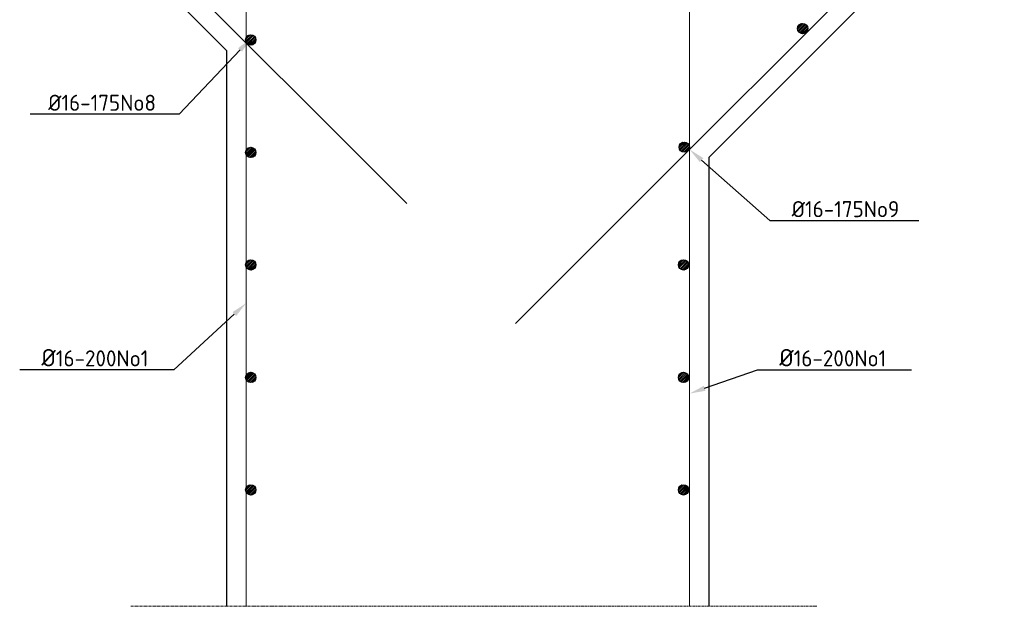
# Model space of a CAD drawing. Header units: millimetres. Extents: x -8028558 to 327273, y -63352 to 83293.
# Tile 2 of 195: x -28686 to -27154, y -16307 to -15395. Entities that reach past the tile are written whole.
import ezdxf
from ezdxf import colors
from ezdxf.entities.mleader import LeaderData, LeaderLine
from ezdxf.math import Vec2, Vec3

# ---------------------------------------------------------------- set-up
doc = ezdxf.new("R2010")
doc.units = ezdxf.units.MM
doc.linetypes.add('XX-AFBREEK', pattern=[7, 4, -1, 1, -1])
for name, color, linetype, lineweight in [('B-CO-BC-AFBREEKLIJN-G', 7, 'XX-AFBREEK', 18), ('B-CO-BC-BETONVORM-GD', 90, 'Continuous', 25), ('B-CO-BC-WAPENING-G', 170, 'Continuous', 18), ('B-CO-BC-WAPENING-GD', 130, 'Continuous', 25), ('B-CO-SC-STAALVORM-A', 252, 'Continuous', 18), ('X-XX-AL-VERWIJZING-T25', 7, 'Continuous', 25)]:
    doc.layers.add(name, color=color, linetype=linetype, lineweight=lineweight)
doc.styles.add('NLCS-ISO-MM10-T25', font='NLCS-ISO.ttf', dxfattribs={"height": 25})
pattern_1 = [(45, (0, 0), (-2.82842712, 2.82842712), []), (45, (0, 2.4284), (-2.82842712, 2.82842712), []), (45, (0, 2.5284), (-2.82842712, 2.82842712), []), (45, (0, 2.6284), (-2.82842712, 2.82842712), [])]

msp = doc.modelspace()

# ---------------------------------------------------------------- hatches: boundary and pattern name
at = {"layer": 'B-CO-SC-STAALVORM-A'}
h = msp.add_hatch(dxfattribs=at)
h.set_pattern_fill('ACO-STAAL', color=256, pattern_type=2)
h.set_pattern_definition(pattern_1)
h.paths.add_polyline_path([(-27459.6, -15408.4, 1), (-27475.6, -15408.4, 1)])
h = msp.add_hatch(dxfattribs=at)
h.set_pattern_fill('ACO-STAAL', color=256, pattern_type=2)
h.set_pattern_definition(pattern_1)
h.paths.add_polyline_path([(-28318.5, -15426.2, 1), (-28334.5, -15426.2, 1)])
h = msp.add_hatch(dxfattribs=at)
h.set_pattern_fill('ACO-STAAL', color=256, pattern_type=2)
h.set_pattern_definition(pattern_1)
h.paths.add_polyline_path([(-28318.5, -15601.2, 1), (-28334.5, -15601.2, 1)])
h = msp.add_hatch(dxfattribs=at)
h.set_pattern_fill('ACO-STAAL', color=256, pattern_type=2)
h.set_pattern_definition(pattern_1)
h.paths.add_polyline_path([(-27643.8, -15593, 1), (-27659.8, -15593, 1)])
h = msp.add_hatch(dxfattribs=at)
h.set_pattern_fill('ACO-STAAL', color=256, pattern_type=2)
h.set_pattern_definition(pattern_1)
h.paths.add_polyline_path([(-28318.5, -15776.2, 1), (-28334.5, -15776.2, 1)])
h = msp.add_hatch(dxfattribs=at)
h.set_pattern_fill('ACO-STAAL', color=256, pattern_type=2)
h.set_pattern_definition(pattern_1)
h.paths.add_polyline_path([(-27645, -15776.2, 1), (-27661, -15776.2, 1)])
h = msp.add_hatch(dxfattribs=at)
h.set_pattern_fill('ACO-STAAL', color=256, pattern_type=2)
h.set_pattern_definition(pattern_1)
h.paths.add_polyline_path([(-28318.5, -15951.2, 1), (-28334.5, -15951.2, 1)])
h = msp.add_hatch(dxfattribs=at)
h.set_pattern_fill('ACO-STAAL', color=256, pattern_type=2)
h.set_pattern_definition(pattern_1)
h.paths.add_polyline_path([(-27645, -15951.2, 1), (-27661, -15951.2, 1)])
h = msp.add_hatch(dxfattribs=at)
h.set_pattern_fill('ACO-STAAL', color=256, pattern_type=2)
h.set_pattern_definition(pattern_1)
h.paths.add_polyline_path([(-28318.5, -16126.2, 1), (-28334.5, -16126.2, 1)])
h = msp.add_hatch(dxfattribs=at)
h.set_pattern_fill('ACO-STAAL', color=256, pattern_type=2)
h.set_pattern_definition(pattern_1)
h.paths.add_polyline_path([(-27645, -16126.2, 1), (-27661, -16126.2, 1)])

# ---------------------------------------------------------------- linework, layer by layer
at = {"layer": 'B-CO-BC-AFBREEKLIJN-G', "flags": 128}
msp.add_lwpolyline([(-28513.4, -16307.3), (-27445.5, -16307.3)], dxfattribs=at)
at = {"layer": 'B-CO-BC-BETONVORM-GD', "flags": 128}
for points in [[(-27613.7, -15608.9), (-27153.7, -15148.9)], [(-28503.7, -15302.9), (-28363.7, -15442.9)], [(-28363.7, -16307.3), (-28363.7, -15442.9)], [(-27613.7, -15608.9), (-27613.7, -16307.3)]]:
    msp.add_lwpolyline(points, dxfattribs=at)
at = {"layer": 'B-CO-BC-WAPENING-G', "flags": 128}
for points in [[(-27643.7, -15045.5), (-27643.7, -16307.3)], [(-28333.7, -16307.3), (-28333.7, -15070.1)], [(-27914.7, -15867.4), (-27183.7, -15136.5)], [(-28473.7, -15290.5), (-28083.5, -15680.7)]]:
    msp.add_lwpolyline(points, dxfattribs=at)
at = {"layer": 'B-CO-BC-WAPENING-GD'}
for centre in [(-27467.6, -15408.4), (-28326.5, -15426.2), (-28326.5, -15601.2), (-27651.8, -15593), (-28326.5, -15776.2), (-27653, -15776.2), (-28326.5, -15951.2), (-27653, -15951.2), (-28326.5, -16126.2), (-27653, -16126.2)]:
    msp.add_circle(centre, 8, dxfattribs=at)

# ---------------------------------------------------------------- leaders
at = {"layer": 'X-XX-AL-VERWIJZING-T25'}
ml = msp.add_multileader_mtext('Standard', dxfattribs=at)
ml.set_content('Ø16-175No8', color=256, style='NLCS-ISO-MM10-T25')
ml.set_leader_properties(color=256, linetype='ByLayer', lineweight=-1)
ml.build(insert=Vec2(0, 0))
ml.multileader.update_dxf_attribs({"text_left_attachment_type": 5, "text_right_attachment_type": 5, "dogleg_length": 25, "arrow_head_size": 25})
ctx = ml.context
ctx.base_point, ctx.char_height, ctx.arrow_head_size, ctx.landing_gap_size, ctx.plane_origin = Vec3(-28650.8, -15541.4), 25, 25, 9, Vec3(-28326, -15423.6)
ctx.left_attachment, ctx.right_attachment = 5, 5
notes = []
notes.append((ctx, [(0, (1, 1, 0), (-28437.8, -15541.4), (-1, 0), 25, [(0, [(-28326, -15423.6)], 0, [])])]))
ctx.mtext.insert, ctx.mtext.flow_direction = Vec3(-28641.8, -15511.4), 5
ml = msp.add_multileader_mtext('Standard', dxfattribs=at)
ml.set_content('Ø16-175No9', color=256, style='NLCS-ISO-MM10-T25')
ml.set_leader_properties(color=256, linetype='ByLayer', lineweight=-1)
ml.build(insert=Vec2(0, 0))
ml.multileader.update_dxf_attribs({"text_left_attachment_type": 5, "text_right_attachment_type": 5, "dogleg_length": 25, "arrow_head_size": 25})
ctx = ml.context
ctx.base_point, ctx.char_height, ctx.arrow_head_size, ctx.landing_gap_size, ctx.plane_origin = Vec3(-27493.6, -15706.9), 25, 25, 9, Vec3(-27682.2, -15423.6)
ctx.left_attachment, ctx.right_attachment = 5, 5
notes.append((ctx, [(0, (1, 1, 0), (-27518.6, -15706.9), (1, 0), 25, [(0, [(-27643.7, -15596.5)], 0, [])])]))
ctx.mtext.insert, ctx.mtext.flow_direction = Vec3(-27484.6, -15676.9), 5
ml = msp.add_multileader_mtext('Standard', dxfattribs=at)
ml.set_content('{\\H1.08333x;Ø}16-200No1 ', color=256, style='NLCS-ISO-MM10-T25')
ml.set_leader_properties(color=256, linetype='ByLayer', lineweight=-1)
ml.build(insert=Vec2(0, 0))
ml.multileader.update_dxf_attribs({"text_left_attachment_type": 5, "text_right_attachment_type": 5, "dogleg_length": 25, "arrow_head_size": 25})
ctx = ml.context
ctx.base_point, ctx.char_height, ctx.arrow_head_size, ctx.landing_gap_size, ctx.plane_origin = Vec3(-28661.3, -15939.5), 25, 25, 9, Vec3(-28316.7, -15806.2)
ctx.left_attachment, ctx.right_attachment = 5, 5
notes.append((ctx, [(0, (1, 1, 0), (-28446.4, -15939.5), (-1, 0), 25, [(0, [(-28333.7, -15835.7)], 0, [])])]))
ctx.mtext.insert, ctx.mtext.flow_direction = Vec3(-28652.3, -15907), 5
ml = msp.add_multileader_mtext('Standard', dxfattribs=at)
ml.set_content('{\\H1.08333x;Ø}16-200No1 ', color=256, style='NLCS-ISO-MM10-T25')
ml.set_leader_properties(color=256, linetype='ByLayer', lineweight=-1)
ml.build(insert=Vec2(0, 0))
ml.multileader.update_dxf_attribs({"text_left_attachment_type": 5, "text_right_attachment_type": 5, "dogleg_length": 25, "arrow_head_size": 25})
ctx = ml.context
ctx.base_point, ctx.char_height, ctx.arrow_head_size, ctx.landing_gap_size, ctx.plane_origin = Vec3(-27512.9, -15939.5), 25, 25, 9, Vec3(-27667.7, -15806.2)
ctx.left_attachment, ctx.right_attachment = 5, 5
notes.append((ctx, [(0, (1, 1, 0), (-27537.9, -15939.5), (1, 0), 25, [(0, [(-27643.7, -15976.4)], 0, [])])]))
ctx.mtext.insert, ctx.mtext.flow_direction = Vec3(-27503.9, -15907), 5
for ctx, leaders in notes:
    for number, flags, end, landing, length, lines in leaders:
        leader = LeaderData()
        leader.index, (leader.has_last_leader_line, leader.has_dogleg_vector, leader.attachment_direction) = number, flags
        leader.last_leader_point, leader.dogleg_vector, leader.dogleg_length = Vec3(end), Vec3(landing), length
        for number, points, colour, breaks in lines:
            line = LeaderLine()
            line.index, line.vertices, line.color, line.breaks = number, Vec3.list(points), colors.encode_raw_color(colour), breaks
            leader.lines.append(line)
        ctx.leaders.append(leader)

doc.saveas('drawing.dxf')
